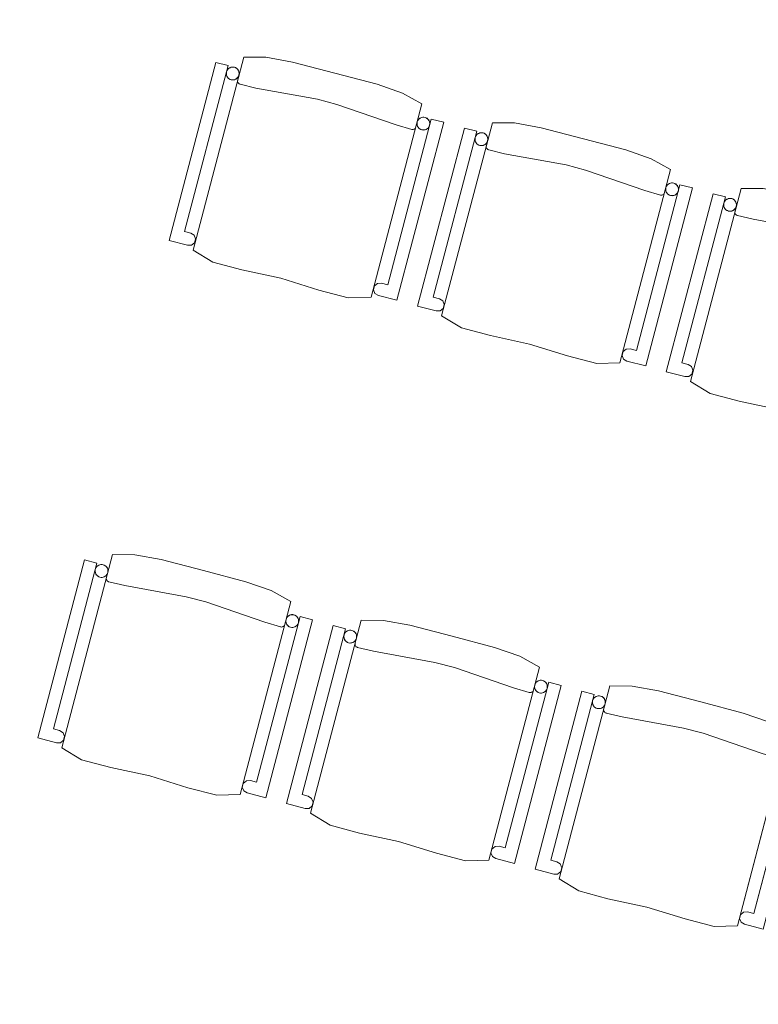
# Model space of a CAD drawing. Header units: millimetres. Extents: x -176817 to 18864955, y -12996033 to 201123.
# Tile 203 of 256: x 166060 to 167783, y -4125 to -1829. Entities that reach past the tile are written whole.
import ezdxf

# ---------------------------------------------------------------- set-up
doc = ezdxf.new("R2010")
doc.units = ezdxf.units.MM
doc.header["$MEASUREMENT"] = 0
doc.layers.add('213-A Wymiarowanie wewnętrzne', color=7, linetype='Continuous')
doc.layers.add('320-W Umeblowanie', color=7, linetype='Continuous')
doc.styles.add('STYL_AUTOMATYCZNY_4', font='arial.ttf')
doc.dimstyles.new('STYL_AUTOMATYCZNY__3', dxfattribs={"dimtxt": 64.999998, "dimasz": 47.5, "dimexe": 0.18, "dimexo": 0.0625, "dimgap": 0, "dimtad": 1, "dimdec": 1, "dimlfac": 0.1, "dimzin": 0, "dimdsep": 46, "dimtxsty": 'STYL_AUTOMATYCZNY_4', "dimblk": 'ARROWHEAD_11', "dimblk1": 'ARROWHEAD_11', "dimblk2": 'ARROWHEAD_11', "dimcen": 0.09, "dimclrd": 30, "dimclre": 30, "dimclrt": 30, "dimazin": 0, "dimtfac": 1, "dimtdec": 4, "dimtmove": 0, "dimatfit": 3, "dimfxl": 0, "dimtolj": 1, "dimtzin": 0, "dimarcsym": 0})

# ---------------------------------------------------------------- blocks, each defined once
blk = doc.blocks.new('Krzesło 06 27[327]_2', base_point=(166095.9, -3527.3))
at = {"layer": '320-W Umeblowanie', "color": 254, "linetype": 'Continuous', "lineweight": 0, "true_color": 0xcccccc}
for p, q in [((166276.4, -3076.1), (166158.1, -3526.6)), ((166328.3, -3076.7), (166276.4, -3076.1)), ((166390.2, -3087.7), (166328.3, -3076.7)), ((166211.1, -3088.5), (166102.1, -3503.7)), ((166138.6, -3482.8), (166240.2, -3096.1)), ((166240.2, -3096.1), (166211.1, -3088.5)), ((166488.9, -3113.6), (166390.2, -3087.7)), ((166587.5, -3139.5), (166488.9, -3113.6)), ((166262, -3131.9), (166262.1, -3130.5)), ((166262.1, -3133.3), (166262, -3131.9)), ((166262.5, -3134.7), (166262.1, -3133.3)), ((166263.1, -3135.9), (166262.5, -3134.7)), ((166263.9, -3137.1), (166263.1, -3135.9)), ((166264.9, -3138.1), (166263.9, -3137.1)), ((166266.1, -3138.8), (166264.9, -3138.1)), ((166267.3, -3139.4), (166266.1, -3138.8)), ((166268, -3139.6), (166267.3, -3139.4)), ((166305, -3148.3), (166268, -3139.6)), ((166646.9, -3160.3), (166587.5, -3139.5)), ((166448.5, -3174.6), (166305, -3148.3)), ((166692.3, -3185.3), (166646.9, -3160.3)), ((166494, -3186.6), (166448.5, -3174.6)), ((166631.9, -3234.1), (166494, -3186.6)), ((166574, -3635.8), (166692.3, -3185.3)), ((166714.1, -3220.6), (166612.5, -3607.3)), ((166668.4, -3244.8), (166631.9, -3234.1)), ((166634.1, -3643.4), (166743.1, -3228.2)), ((166743.1, -3228.2), (166714.1, -3220.6)), ((166669.1, -3244.9), (166668.4, -3244.8)), ((166670.5, -3245.1), (166669.1, -3244.9)), ((166671.9, -3244.9), (166670.5, -3245.1)), ((166673.3, -3244.6), (166671.9, -3244.9)), ((166674.5, -3244), (166673.3, -3244.6)), ((166675.7, -3243.2), (166674.5, -3244)), ((166676.6, -3242.2), (166675.7, -3243.2)), ((166153.1, -3486.7), (166138.6, -3482.8)), ((166160.9, -3491.7), (166153.1, -3486.7)), ((166102.1, -3503.7), (166145.6, -3515.2)), ((166154.7, -3515.1), (166161.9, -3509.3)), ((166164.3, -3500.3), (166160.9, -3491.7)), ((166161.9, -3509.3), (166164.3, -3500.3)), ((166145.6, -3515.2), (166154.7, -3515.1)), ((166158.1, -3526.6), (166204.4, -3554.6)), ((166204.4, -3554.6), (166272.2, -3572.7)), ((166272.2, -3572.7), (166363.2, -3592.2)), ((166363.2, -3592.2), (166452, -3619.9)), ((166588.8, -3604), (166581.6, -3609.9)), ((166598, -3603.5), (166588.8, -3604)), ((166612.5, -3607.3), (166598, -3603.5)), ((166452, -3619.9), (166519.9, -3637.4)), ((166581.6, -3609.9), (166579.2, -3618.9)), ((166579.2, -3618.9), (166582.6, -3627.5)), ((166582.6, -3627.5), (166590.5, -3632)), ((166519.9, -3637.4), (166574, -3635.8)), ((166590.5, -3632), (166634.1, -3643.4))]:
    blk.add_line(p, q, dxfattribs=at)
at = {"layer": '320-W Umeblowanie', "color": 254, "linetype": 'Continuous', "lineweight": 0, "true_color": 0xcccccc, "flags": 128}
for points in [[(166158.1, -3526.6), (166204.4, -3554.6), (166272.2, -3572.7), (166363.2, -3592.2), (166452, -3619.9), (166519.9, -3637.4), (166574, -3635.8), (166692.3, -3185.3), (166646.9, -3160.3), (166587.5, -3139.5), (166488.9, -3113.6), (166390.2, -3087.7), (166328.3, -3076.7), (166276.4, -3076.1)], [(166102.1, -3503.7), (166145.6, -3515.2), (166154.7, -3515.1), (166161.9, -3509.3), (166164.3, -3500.3), (166160.9, -3491.7), (166153.1, -3486.7), (166138.6, -3482.8), (166240.2, -3096.1), (166211.1, -3088.5)], [(166254.7, -3099.9), (166252.1, -3099.5), (166249.5, -3099.5), (166246.9, -3100), (166244.4, -3100.9), (166242.2, -3102.2), (166240.2, -3103.9), (166238.5, -3105.9), (166237.2, -3108.2), (166236.3, -3110.6), (166235.9, -3113.2), (166235.9, -3115.8), (166236.4, -3118.4), (166237.3, -3120.8), (166238.6, -3123.1), (166240.3, -3125.1), (166242.3, -3126.8), (166244.6, -3128.1), (166247, -3128.9), (166249.6, -3129.4), (166252.2, -3129.4), (166254.8, -3128.9), (166257.3, -3128), (166259.5, -3126.7), (166261.5, -3125), (166263.2, -3123), (166264.5, -3120.7), (166265.4, -3118.2), (166265.8, -3115.7), (166265.8, -3113.1), (166265.3, -3110.5), (166264.4, -3108), (166263.1, -3105.8), (166261.4, -3103.8), (166259.4, -3102.1), (166257.1, -3100.8)], [(166612.5, -3607.3), (166598, -3603.5), (166588.8, -3604), (166581.6, -3609.9), (166579.2, -3618.9), (166582.6, -3627.5), (166590.5, -3632), (166634.1, -3643.4), (166743.1, -3228.2), (166714.1, -3220.6)], [(166699.6, -3216.8), (166697, -3216.3), (166694.4, -3216.3), (166691.8, -3216.8), (166689.4, -3217.7), (166687.1, -3219), (166685.1, -3220.7), (166683.4, -3222.7), (166682.1, -3225), (166681.3, -3227.5), (166680.8, -3230), (166680.8, -3232.7), (166681.3, -3235.2), (166682.2, -3237.7), (166683.5, -3239.9), (166685.2, -3241.9), (166687.2, -3243.6), (166689.5, -3244.9), (166692, -3245.8), (166694.5, -3246.2), (166697.1, -3246.2), (166699.7, -3245.7), (166702.2, -3244.8), (166704.4, -3243.5), (166706.4, -3241.8), (166708.1, -3239.8), (166709.4, -3237.5), (166710.3, -3235.1), (166710.7, -3232.5), (166710.7, -3229.9), (166710.2, -3227.3), (166709.3, -3224.9), (166708, -3222.6), (166706.3, -3220.6), (166704.3, -3218.9), (166702, -3217.7)]]:
    blk.add_lwpolyline(points, close=True, dxfattribs=at)
at = {"layer": '320-W Umeblowanie', "color": 254, "linetype": 'Continuous', "lineweight": 0, "true_color": 0xcccccc}
for centre, start_param, end_param in [((166250.8, -3114.4), 4.712389, 7.853982), ((166250.8, -3114.4), 1.570796, 4.712389), ((166695.8, -3231.3), 4.712389, 7.853982), ((166695.8, -3231.3), 1.570796, 4.712389)]:
    blk.add_ellipse(centre, major_axis=(-14.5, 3.8), ratio=0.9996, start_param=start_param, end_param=end_param, dxfattribs=at)
blk = doc.blocks.new('Krzesło 06 27[328]_2', base_point=(166676, -3680.4))
at = {"layer": '320-W Umeblowanie', "color": 254, "linetype": 'Continuous', "lineweight": 0, "true_color": 0xcccccc}
for p, q in [((166856.6, -3229.2), (166738.3, -3679.7)), ((166908.4, -3229.7), (166856.6, -3229.2)), ((166970.3, -3240.8), (166908.4, -3229.7)), ((166791.3, -3241.6), (166682.2, -3656.8)), ((166718.7, -3635.9), (166820.3, -3249.2)), ((166820.3, -3249.2), (166791.3, -3241.6)), ((167069, -3266.7), (166970.3, -3240.8)), ((166842.2, -3285), (166842.3, -3283.6)), ((167167.7, -3292.6), (167069, -3266.7)), ((166842.3, -3286.4), (166842.2, -3285)), ((166842.7, -3287.7), (166842.3, -3286.4)), ((166843.3, -3289), (166842.7, -3287.7)), ((166844.1, -3290.2), (166843.3, -3289)), ((166845.1, -3291.1), (166844.1, -3290.2)), ((166846.2, -3291.9), (166845.1, -3291.1)), ((166847.5, -3292.5), (166846.2, -3291.9)), ((166848.2, -3292.7), (166847.5, -3292.5)), ((166885.2, -3301.4), (166848.2, -3292.7)), ((167028.7, -3327.7), (166885.2, -3301.4)), ((167227, -3313.4), (167167.7, -3292.6)), ((167074.1, -3339.6), (167028.7, -3327.7)), ((167272.5, -3338.4), (167227, -3313.4)), ((167212.1, -3387.2), (167074.1, -3339.6)), ((167154.2, -3788.9), (167272.5, -3338.4)), ((167294.2, -3373.7), (167192.7, -3760.4)), ((167323.2, -3381.3), (167294.2, -3373.7)), ((167248.6, -3397.9), (167212.1, -3387.2)), ((167214.2, -3796.5), (167323.2, -3381.3)), ((167249.3, -3398), (167248.6, -3397.9)), ((167250.7, -3398.1), (167249.3, -3398)), ((167252, -3398), (167250.7, -3398.1)), ((167253.4, -3397.6), (167252, -3398)), ((167254.7, -3397), (167253.4, -3397.6)), ((167255.8, -3396.2), (167254.7, -3397)), ((167256.8, -3395.2), (167255.8, -3396.2)), ((166733.2, -3639.7), (166718.7, -3635.9)), ((166741, -3644.8), (166733.2, -3639.7)), ((166744.4, -3653.4), (166741, -3644.8)), ((166682.2, -3656.8), (166725.8, -3668.2)), ((166725.8, -3668.2), (166734.9, -3668.2)), ((166734.9, -3668.2), (166742.1, -3662.3)), ((166742.1, -3662.3), (166744.4, -3653.4)), ((166738.3, -3679.7), (166784.6, -3707.7)), ((166784.6, -3707.7), (166852.3, -3725.8)), ((166852.3, -3725.8), (166943.3, -3745.3)), ((166943.3, -3745.3), (167032.2, -3773)), ((167161.7, -3763), (167159.4, -3771.9)), ((167168.9, -3757.1), (167161.7, -3763)), ((167178.2, -3756.6), (167168.9, -3757.1)), ((167192.7, -3760.4), (167178.2, -3756.6)), ((167032.2, -3773), (167100.1, -3790.5)), ((167100.1, -3790.5), (167154.2, -3788.9)), ((167159.4, -3771.9), (167162.7, -3780.6)), ((167162.7, -3780.6), (167170.7, -3785.1)), ((167170.7, -3785.1), (167214.2, -3796.5))]:
    blk.add_line(p, q, dxfattribs=at)
at = {"layer": '320-W Umeblowanie', "color": 254, "linetype": 'Continuous', "lineweight": 0, "true_color": 0xcccccc, "flags": 128}
for points in [[(166738.3, -3679.7), (166784.6, -3707.7), (166852.3, -3725.8), (166943.3, -3745.3), (167032.2, -3773), (167100.1, -3790.5), (167154.2, -3788.9), (167272.5, -3338.4), (167227, -3313.4), (167167.7, -3292.6), (167069, -3266.7), (166970.3, -3240.8), (166908.4, -3229.7), (166856.6, -3229.2)], [(166682.2, -3656.8), (166725.8, -3668.2), (166734.9, -3668.2), (166742.1, -3662.3), (166744.4, -3653.4), (166741, -3644.8), (166733.2, -3639.7), (166718.7, -3635.9), (166820.3, -3249.2), (166791.3, -3241.6)], [(166834.8, -3253), (166832.2, -3252.6), (166829.6, -3252.6), (166827, -3253.1), (166824.6, -3254), (166822.3, -3255.3), (166820.3, -3257), (166818.7, -3259), (166817.4, -3261.2), (166816.5, -3263.7), (166816, -3266.3), (166816.1, -3268.9), (166816.5, -3271.5), (166817.4, -3273.9), (166818.7, -3276.2), (166820.4, -3278.2), (166822.4, -3279.8), (166824.7, -3281.1), (166827.2, -3282), (166829.8, -3282.5), (166832.4, -3282.4), (166834.9, -3282), (166837.4, -3281.1), (166839.7, -3279.8), (166841.6, -3278.1), (166843.3, -3276.1), (166844.6, -3273.8), (166845.5, -3271.3), (166845.9, -3268.8), (166845.9, -3266.1), (166845.5, -3263.6), (166844.6, -3261.1), (166843.2, -3258.9), (166841.5, -3256.9), (166839.5, -3255.2), (166837.3, -3253.9)], [(167192.7, -3760.4), (167178.2, -3756.6), (167168.9, -3757.1), (167161.7, -3763), (167159.4, -3771.9), (167162.7, -3780.6), (167170.7, -3785.1), (167214.2, -3796.5), (167323.2, -3381.3), (167294.2, -3373.7)], [(167279.7, -3369.9), (167277.1, -3369.4), (167274.5, -3369.4), (167271.9, -3369.9), (167269.5, -3370.8), (167267.2, -3372.1), (167265.2, -3373.8), (167263.6, -3375.8), (167262.3, -3378.1), (167261.4, -3380.5), (167261, -3383.1), (167261, -3385.7), (167261.4, -3388.3), (167262.3, -3390.8), (167263.7, -3393), (167265.4, -3395), (167267.4, -3396.7), (167269.6, -3398), (167272.1, -3398.9), (167274.7, -3399.3), (167277.3, -3399.3), (167279.9, -3398.8), (167282.3, -3397.9), (167284.6, -3396.6), (167286.6, -3394.9), (167288.2, -3392.9), (167289.5, -3390.6), (167290.4, -3388.2), (167290.9, -3385.6), (167290.8, -3383), (167290.4, -3380.4), (167289.5, -3378), (167288.1, -3375.7), (167286.5, -3373.7), (167284.4, -3372), (167282.2, -3370.7)]]:
    blk.add_lwpolyline(points, close=True, dxfattribs=at)
at = {"layer": '320-W Umeblowanie', "color": 254, "linetype": 'Continuous', "lineweight": 0, "true_color": 0xcccccc}
for centre, start_param, end_param in [((166831, -3267.5), 4.712389, 7.853982), ((166831, -3267.5), 1.570796, 4.712389), ((167275.9, -3384.4), 4.712389, 7.853982), ((167275.9, -3384.4), 1.570796, 4.712389)]:
    blk.add_ellipse(centre, major_axis=(-14.5, 3.8), ratio=0.9996, start_param=start_param, end_param=end_param, dxfattribs=at)
blk = doc.blocks.new('Krzesło 06 27[329]_2', base_point=(167256.2, -3833.5))
at = {"layer": '320-W Umeblowanie', "color": 254, "linetype": 'Continuous', "lineweight": 0, "true_color": 0xcccccc}
for p, q in [((167371.4, -3394.7), (167262.4, -3809.9)), ((167436.7, -3382.3), (167318.4, -3832.8)), ((167400.4, -3402.3), (167371.4, -3394.7)), ((167488.6, -3382.8), (167436.7, -3382.3)), ((167550.5, -3393.9), (167488.6, -3382.8)), ((167649.1, -3419.8), (167550.5, -3393.9)), ((167298.9, -3789), (167400.4, -3402.3)), ((167747.8, -3445.7), (167649.1, -3419.8)), ((167422.3, -3438.1), (167422.4, -3436.7)), ((167422.4, -3439.5), (167422.3, -3438.1)), ((167422.8, -3440.8), (167422.4, -3439.5)), ((167423.4, -3442.1), (167422.8, -3440.8)), ((167424.2, -3443.2), (167423.4, -3442.1)), ((167425.2, -3444.2), (167424.2, -3443.2)), ((167426.4, -3445), (167425.2, -3444.2)), ((167427.6, -3445.6), (167426.4, -3445)), ((167428.3, -3445.8), (167427.6, -3445.6)), ((167465.3, -3454.5), (167428.3, -3445.8)), ((167608.8, -3480.8), (167465.3, -3454.5)), ((167807.2, -3466.5), (167747.8, -3445.7)), ((167852.6, -3491.5), (167807.2, -3466.5)), ((167654.3, -3492.7), (167608.8, -3480.8)), ((167792.2, -3540.3), (167654.3, -3492.7)), ((167734.3, -3942), (167852.6, -3491.5)), ((167874.4, -3526.8), (167772.8, -3913.5)), ((167794.3, -3949.6), (167903.4, -3534.4)), ((167903.4, -3534.4), (167874.4, -3526.8)), ((167828.7, -3550.9), (167792.2, -3540.3)), ((167829.4, -3551.1), (167828.7, -3550.9)), ((167830.8, -3551.2), (167829.4, -3551.1)), ((167832.2, -3551.1), (167830.8, -3551.2)), ((167833.5, -3550.7), (167832.2, -3551.1)), ((167834.8, -3550.1), (167833.5, -3550.7)), ((167835.9, -3549.3), (167834.8, -3550.1)), ((167836.9, -3548.3), (167835.9, -3549.3)), ((167313.4, -3792.8), (167298.9, -3789)), ((167262.4, -3809.9), (167305.9, -3821.3)), ((167321.2, -3797.8), (167313.4, -3792.8)), ((167324.5, -3806.5), (167321.2, -3797.8)), ((167322.2, -3815.4), (167324.5, -3806.5)), ((167305.9, -3821.3), (167315, -3821.3)), ((167315, -3821.3), (167322.2, -3815.4)), ((167318.4, -3832.8), (167364.7, -3860.8)), ((167364.7, -3860.8), (167432.5, -3878.8)), ((167432.5, -3878.8), (167523.5, -3898.4)), ((167523.5, -3898.4), (167612.3, -3926.1)), ((167612.3, -3926.1), (167680.2, -3943.6)), ((167741.9, -3916.1), (167739.5, -3925)), ((167739.5, -3925), (167742.9, -3933.7)), ((167749, -3910.2), (167741.9, -3916.1)), ((167758.3, -3909.7), (167749, -3910.2)), ((167772.8, -3913.5), (167758.3, -3909.7)), ((167680.2, -3943.6), (167734.3, -3942)), ((167742.9, -3933.7), (167750.8, -3938.2)), ((167750.8, -3938.2), (167794.3, -3949.6))]:
    blk.add_line(p, q, dxfattribs=at)
at = {"layer": '320-W Umeblowanie', "color": 254, "linetype": 'Continuous', "lineweight": 0, "true_color": 0xcccccc, "flags": 128}
for points in [[(167262.4, -3809.9), (167305.9, -3821.3), (167315, -3821.3), (167322.2, -3815.4), (167324.5, -3806.5), (167321.2, -3797.8), (167313.4, -3792.8), (167298.9, -3789), (167400.4, -3402.3), (167371.4, -3394.7)], [(167318.4, -3832.8), (167364.7, -3860.8), (167432.5, -3878.8), (167523.5, -3898.4), (167612.3, -3926.1), (167680.2, -3943.6), (167734.3, -3942), (167852.6, -3491.5), (167807.2, -3466.5), (167747.8, -3445.7), (167649.1, -3419.8), (167550.5, -3393.9), (167488.6, -3382.8), (167436.7, -3382.3)], [(167414.9, -3406.1), (167412.4, -3405.7), (167409.7, -3405.7), (167407.2, -3406.1), (167404.7, -3407), (167402.5, -3408.4), (167400.5, -3410.1), (167398.8, -3412.1), (167397.5, -3414.3), (167396.6, -3416.8), (167396.2, -3419.4), (167396.2, -3422), (167396.7, -3424.6), (167397.6, -3427), (167398.9, -3429.3), (167400.6, -3431.3), (167402.6, -3432.9), (167404.9, -3434.2), (167407.3, -3435.1), (167409.9, -3435.5), (167412.5, -3435.5), (167415.1, -3435.1), (167417.5, -3434.2), (167419.8, -3432.8), (167421.8, -3431.2), (167423.5, -3429.1), (167424.8, -3426.9), (167425.6, -3424.4), (167426.1, -3421.8), (167426.1, -3419.2), (167425.6, -3416.7), (167424.7, -3414.2), (167423.4, -3411.9), (167421.7, -3409.9), (167419.7, -3408.3), (167417.4, -3407)], [(167772.8, -3913.5), (167758.3, -3909.7), (167749, -3910.2), (167741.9, -3916.1), (167739.5, -3925), (167742.9, -3933.7), (167750.8, -3938.2), (167794.3, -3949.6), (167903.4, -3534.4), (167874.4, -3526.8)], [(167859.9, -3522.9), (167857.3, -3522.5), (167854.7, -3522.5), (167852.1, -3523), (167849.6, -3523.9), (167847.4, -3525.2), (167845.4, -3526.9), (167843.7, -3528.9), (167842.4, -3531.2), (167841.5, -3533.6), (167841.1, -3536.2), (167841.1, -3538.8), (167841.6, -3541.4), (167842.5, -3543.8), (167843.8, -3546.1), (167845.5, -3548.1), (167847.5, -3549.8), (167849.8, -3551.1), (167852.2, -3551.9), (167854.8, -3552.4), (167857.4, -3552.4), (167860, -3551.9), (167862.5, -3551), (167864.7, -3549.7), (167866.7, -3548), (167868.4, -3546), (167869.7, -3543.7), (167870.6, -3541.3), (167871, -3538.7), (167871, -3536.1), (167870.5, -3533.5), (167869.6, -3531), (167868.3, -3528.8), (167866.6, -3526.8), (167864.6, -3525.1), (167862.3, -3523.8)]]:
    blk.add_lwpolyline(points, close=True, dxfattribs=at)
at = {"layer": '320-W Umeblowanie', "color": 254, "linetype": 'Continuous', "lineweight": 0, "true_color": 0xcccccc}
for centre, start_param, end_param in [((167411.1, -3420.6), 4.712389, 7.853982), ((167411.1, -3420.6), 1.570796, 4.712389), ((167856, -3537.4), 4.712389, 7.853982), ((167856, -3537.4), 1.570796, 4.712389)]:
    blk.add_ellipse(centre, major_axis=(-14.5, 3.8), ratio=0.9996, start_param=start_param, end_param=end_param, dxfattribs=at)
blk = doc.blocks.new('Krzesło 06 27[339]_2', base_point=(166402.1, -2367.1))
at = {"layer": '320-W Umeblowanie', "color": 254, "linetype": 'Continuous', "lineweight": 0, "true_color": 0xcccccc}
for p, q in [((166517.3, -1928.2), (166408.3, -2343.4)), ((166582.6, -1915.8), (166464.3, -2366.3)), ((166546.3, -1935.8), (166517.3, -1928.2)), ((166634.4, -1916.4), (166582.6, -1915.8)), ((166696.4, -1927.4), (166634.4, -1916.4)), ((166795, -1953.3), (166696.4, -1927.4)), ((166444.8, -2322.6), (166546.3, -1935.8)), ((166568.2, -1971.6), (166568.3, -1970.2)), ((166568.3, -1973), (166568.2, -1971.6)), ((166568.7, -1974.4), (166568.3, -1973)), ((166569.3, -1975.6), (166568.7, -1974.4)), ((166893.7, -1979.2), (166795, -1953.3)), ((166570.1, -1976.8), (166569.3, -1975.6)), ((166571.1, -1977.8), (166570.1, -1976.8)), ((166572.2, -1978.6), (166571.1, -1977.8)), ((166573.5, -1979.1), (166572.2, -1978.6)), ((166574.2, -1979.3), (166573.5, -1979.1)), ((166611.2, -1988), (166574.2, -1979.3)), ((166754.7, -2014.3), (166611.2, -1988)), ((166953.1, -2000), (166893.7, -1979.2)), ((166800.2, -2026.3), (166754.7, -2014.3)), ((166998.5, -2025), (166953.1, -2000)), ((166938.1, -2073.9), (166800.2, -2026.3)), ((166880.2, -2475.5), (166998.5, -2025)), ((167020.2, -2060.3), (166918.7, -2447)), ((167049.3, -2067.9), (167020.2, -2060.3)), ((166974.6, -2084.5), (166938.1, -2073.9)), ((166940.2, -2483.1), (167049.3, -2067.9)), ((166975.3, -2084.7), (166974.6, -2084.5)), ((166976.7, -2084.8), (166975.3, -2084.7)), ((166978.1, -2084.6), (166976.7, -2084.8)), ((166979.4, -2084.3), (166978.1, -2084.6)), ((166980.7, -2083.7), (166979.4, -2084.3)), ((166981.8, -2082.9), (166980.7, -2083.7)), ((166982.8, -2081.9), (166981.8, -2082.9)), ((166459.3, -2326.4), (166444.8, -2322.6)), ((166467.1, -2331.4), (166459.3, -2326.4)), ((166470.4, -2340), (166467.1, -2331.4)), ((166468.1, -2349), (166470.4, -2340)), ((166408.3, -2343.4), (166451.8, -2354.9)), ((166451.8, -2354.9), (166460.9, -2354.8)), ((166460.9, -2354.8), (166468.1, -2349)), ((166464.3, -2366.3), (166510.6, -2394.3)), ((166510.6, -2394.3), (166578.4, -2412.4)), ((166578.4, -2412.4), (166669.3, -2431.9)), ((166669.3, -2431.9), (166758.2, -2459.6)), ((166887.7, -2449.6), (166885.4, -2458.6)), ((166894.9, -2443.7), (166887.7, -2449.6)), ((166904.2, -2443.2), (166894.9, -2443.7)), ((166918.7, -2447), (166904.2, -2443.2)), ((166758.2, -2459.6), (166826.1, -2477.1)), ((166826.1, -2477.1), (166880.2, -2475.5)), ((166885.4, -2458.6), (166888.8, -2467.2)), ((166888.8, -2467.2), (166896.7, -2471.7)), ((166896.7, -2471.7), (166940.2, -2483.1))]:
    blk.add_line(p, q, dxfattribs=at)
at = {"layer": '320-W Umeblowanie', "color": 254, "linetype": 'Continuous', "lineweight": 0, "true_color": 0xcccccc, "flags": 128}
for points in [[(166408.3, -2343.4), (166451.8, -2354.9), (166460.9, -2354.8), (166468.1, -2349), (166470.4, -2340), (166467.1, -2331.4), (166459.3, -2326.4), (166444.8, -2322.6), (166546.3, -1935.8), (166517.3, -1928.2)], [(166464.3, -2366.3), (166510.6, -2394.3), (166578.4, -2412.4), (166669.3, -2431.9), (166758.2, -2459.6), (166826.1, -2477.1), (166880.2, -2475.5), (166998.5, -2025), (166953.1, -2000), (166893.7, -1979.2), (166795, -1953.3), (166696.4, -1927.4), (166634.4, -1916.4), (166582.6, -1915.8)], [(166560.8, -1939.6), (166558.2, -1939.2), (166555.6, -1939.2), (166553.1, -1939.7), (166550.6, -1940.6), (166548.4, -1941.9), (166546.4, -1943.6), (166544.7, -1945.6), (166543.4, -1947.9), (166542.5, -1950.3), (166542.1, -1952.9), (166542.1, -1955.5), (166542.5, -1958.1), (166543.5, -1960.6), (166544.8, -1962.8), (166546.5, -1964.8), (166548.5, -1966.5), (166550.7, -1967.8), (166553.2, -1968.6), (166555.8, -1969.1), (166558.4, -1969.1), (166561, -1968.6), (166563.4, -1967.7), (166565.7, -1966.4), (166567.7, -1964.7), (166569.3, -1962.7), (166570.6, -1960.4), (166571.5, -1958), (166572, -1955.4), (166572, -1952.8), (166571.5, -1950.2), (166570.6, -1947.7), (166569.3, -1945.5), (166567.6, -1943.5), (166565.6, -1941.8), (166563.3, -1940.5)], [(166918.7, -2447), (166904.2, -2443.2), (166894.9, -2443.7), (166887.7, -2449.6), (166885.4, -2458.6), (166888.8, -2467.2), (166896.7, -2471.7), (166940.2, -2483.1), (167049.3, -2067.9), (167020.2, -2060.3)], [(167005.7, -2056.5), (167003.2, -2056), (167000.5, -2056.1), (166998, -2056.5), (166995.5, -2057.4), (166993.3, -2058.7), (166991.3, -2060.4), (166989.6, -2062.4), (166988.3, -2064.7), (166987.4, -2067.2), (166987, -2069.8), (166987, -2072.4), (166987.5, -2074.9), (166988.4, -2077.4), (166989.7, -2079.6), (166991.4, -2081.6), (166993.4, -2083.3), (166995.7, -2084.6), (166998.1, -2085.5), (167000.7, -2085.9), (167003.3, -2085.9), (167005.9, -2085.5), (167008.3, -2084.5), (167010.6, -2083.2), (167012.6, -2081.5), (167014.3, -2079.5), (167015.6, -2077.3), (167016.4, -2074.8), (167016.9, -2072.2), (167016.9, -2069.6), (167016.4, -2067), (167015.5, -2064.6), (167014.2, -2062.3), (167012.5, -2060.3), (167010.5, -2058.7), (167008.2, -2057.4)]]:
    blk.add_lwpolyline(points, close=True, dxfattribs=at)
at = {"layer": '320-W Umeblowanie', "color": 254, "linetype": 'Continuous', "lineweight": 0, "true_color": 0xcccccc}
for centre, start_param, end_param in [((166557, -1954.1), 4.712389, 7.853982), ((166557, -1954.1), 1.570796, 4.712389), ((167001.9, -2071), 4.712389, 7.853982), ((167001.9, -2071), 1.570796, 4.712389)]:
    blk.add_ellipse(centre, major_axis=(-14.5, 3.8), ratio=0.9996, start_param=start_param, end_param=end_param, dxfattribs=at)
blk = doc.blocks.new('Krzesło 06 27[340]_2', base_point=(166982.2, -2520.1))
at = {"layer": '320-W Umeblowanie', "color": 254, "linetype": 'Continuous', "lineweight": 0, "true_color": 0xcccccc}
for p, q in [((167097.4, -2081.3), (166988.4, -2496.5)), ((167024.9, -2475.6), (167126.5, -2088.9)), ((167162.7, -2068.9), (167044.4, -2519.4)), ((167126.5, -2088.9), (167097.4, -2081.3)), ((167214.6, -2069.5), (167162.7, -2068.9)), ((167276.5, -2080.5), (167214.6, -2069.5)), ((167375.2, -2106.4), (167276.5, -2080.5)), ((167473.9, -2132.3), (167375.2, -2106.4)), ((167148.3, -2124.7), (167148.4, -2123.3)), ((167148.5, -2126.1), (167148.3, -2124.7)), ((167148.8, -2127.5), (167148.5, -2126.1)), ((167149.4, -2128.7), (167148.8, -2127.5)), ((167150.2, -2129.9), (167149.4, -2128.7)), ((167151.2, -2130.9), (167150.2, -2129.9)), ((167152.4, -2131.6), (167151.2, -2130.9)), ((167153.7, -2132.2), (167152.4, -2131.6)), ((167154.3, -2132.4), (167153.7, -2132.2)), ((167191.3, -2141.1), (167154.3, -2132.4)), ((167533.2, -2153.1), (167473.9, -2132.3)), ((167334.9, -2167.4), (167191.3, -2141.1)), ((167578.6, -2178.1), (167533.2, -2153.1)), ((167380.3, -2179.4), (167334.9, -2167.4)), ((167518.2, -2226.9), (167380.3, -2179.4)), ((167460.3, -2628.6), (167578.6, -2178.1)), ((167600.4, -2213.4), (167498.8, -2600.1)), ((167554.7, -2237.6), (167518.2, -2226.9)), ((167520.4, -2636.2), (167629.4, -2221)), ((167629.4, -2221), (167600.4, -2213.4)), ((167555.4, -2237.7), (167554.7, -2237.6)), ((167556.8, -2237.9), (167555.4, -2237.7)), ((167558.2, -2237.7), (167556.8, -2237.9)), ((167559.6, -2237.4), (167558.2, -2237.7)), ((167560.8, -2236.8), (167559.6, -2237.4)), ((167562, -2236), (167560.8, -2236.8)), ((167563, -2235), (167562, -2236)), ((167039.4, -2479.5), (167024.9, -2475.6)), ((167047.2, -2484.5), (167039.4, -2479.5)), ((166988.4, -2496.5), (167031.9, -2508)), ((167041, -2507.9), (167048.2, -2502.1)), ((167050.6, -2493.1), (167047.2, -2484.5)), ((167048.2, -2502.1), (167050.6, -2493.1)), ((167031.9, -2508), (167041, -2507.9)), ((167044.4, -2519.4), (167090.8, -2547.4)), ((167090.8, -2547.4), (167158.5, -2565.5)), ((167158.5, -2565.5), (167249.5, -2585)), ((167249.5, -2585), (167338.3, -2612.7)), ((167338.3, -2612.7), (167406.2, -2630.2)), ((167467.9, -2602.7), (167465.5, -2611.7)), ((167465.5, -2611.7), (167468.9, -2620.3)), ((167475.1, -2596.8), (167467.9, -2602.7)), ((167484.3, -2596.3), (167475.1, -2596.8)), ((167498.8, -2600.1), (167484.3, -2596.3)), ((167406.2, -2630.2), (167460.3, -2628.6)), ((167468.9, -2620.3), (167476.8, -2624.8)), ((167476.8, -2624.8), (167520.4, -2636.2))]:
    blk.add_line(p, q, dxfattribs=at)
at = {"layer": '320-W Umeblowanie', "color": 254, "linetype": 'Continuous', "lineweight": 0, "true_color": 0xcccccc, "flags": 128}
for points in [[(166988.4, -2496.5), (167031.9, -2508), (167041, -2507.9), (167048.2, -2502.1), (167050.6, -2493.1), (167047.2, -2484.5), (167039.4, -2479.5), (167024.9, -2475.6), (167126.5, -2088.9), (167097.4, -2081.3)], [(167044.4, -2519.4), (167090.8, -2547.4), (167158.5, -2565.5), (167249.5, -2585), (167338.3, -2612.7), (167406.2, -2630.2), (167460.3, -2628.6), (167578.6, -2178.1), (167533.2, -2153.1), (167473.9, -2132.3), (167375.2, -2106.4), (167276.5, -2080.5), (167214.6, -2069.5), (167162.7, -2068.9)], [(167141, -2092.7), (167138.4, -2092.3), (167135.8, -2092.3), (167133.2, -2092.8), (167130.8, -2093.7), (167128.5, -2095), (167126.5, -2096.7), (167124.8, -2098.7), (167123.5, -2101), (167122.7, -2103.4), (167122.2, -2106), (167122.2, -2108.6), (167122.7, -2111.2), (167123.6, -2113.6), (167124.9, -2115.9), (167126.6, -2117.9), (167128.6, -2119.6), (167130.9, -2120.9), (167133.4, -2121.7), (167135.9, -2122.2), (167138.5, -2122.2), (167141.1, -2121.7), (167143.6, -2120.8), (167145.8, -2119.5), (167147.8, -2117.8), (167149.5, -2115.8), (167150.8, -2113.5), (167151.7, -2111), (167152.1, -2108.5), (167152.1, -2105.9), (167151.6, -2103.3), (167150.7, -2100.8), (167149.4, -2098.6), (167147.7, -2096.6), (167145.7, -2094.9), (167143.4, -2093.6)], [(167498.8, -2600.1), (167484.3, -2596.3), (167475.1, -2596.8), (167467.9, -2602.7), (167465.5, -2611.7), (167468.9, -2620.3), (167476.8, -2624.8), (167520.4, -2636.2), (167629.4, -2221), (167600.4, -2213.4)], [(167585.9, -2209.6), (167583.3, -2209.1), (167580.7, -2209.1), (167578.1, -2209.6), (167575.7, -2210.5), (167573.4, -2211.8), (167571.4, -2213.5), (167569.7, -2215.5), (167568.4, -2217.8), (167567.6, -2220.3), (167567.1, -2222.8), (167567.1, -2225.5), (167567.6, -2228), (167568.5, -2230.5), (167569.8, -2232.7), (167571.5, -2234.7), (167573.5, -2236.4), (167575.8, -2237.7), (167578.3, -2238.6), (167580.8, -2239), (167583.5, -2239), (167586, -2238.5), (167588.5, -2237.6), (167590.7, -2236.3), (167592.7, -2234.6), (167594.4, -2232.6), (167595.7, -2230.3), (167596.6, -2227.9), (167597, -2225.3), (167597, -2222.7), (167596.5, -2220.1), (167595.6, -2217.7), (167594.3, -2215.4), (167592.6, -2213.4), (167590.6, -2211.7), (167588.3, -2210.5)]]:
    blk.add_lwpolyline(points, close=True, dxfattribs=at)
at = {"layer": '320-W Umeblowanie', "color": 254, "linetype": 'Continuous', "lineweight": 0, "true_color": 0xcccccc}
for centre, start_param, end_param in [((167137.2, -2107.2), 4.712389, 7.853982), ((167137.2, -2107.2), 1.570796, 4.712389), ((167582.1, -2224.1), 4.712389, 7.853982), ((167582.1, -2224.1), 1.570796, 4.712389)]:
    blk.add_ellipse(centre, major_axis=(-14.5, 3.8), ratio=0.9996, start_param=start_param, end_param=end_param, dxfattribs=at)
blk = doc.blocks.new('Krzesło 06 27[341]_2', base_point=(167562.3, -2673.2))
at = {"layer": '320-W Umeblowanie', "color": 254, "linetype": 'Continuous', "lineweight": 0, "true_color": 0xcccccc}
for p, q in [((167742.9, -2222), (167624.6, -2672.5)), ((167794.7, -2222.5), (167742.9, -2222)), ((167856.6, -2233.6), (167794.7, -2222.5)), ((167677.6, -2234.4), (167568.5, -2649.6)), ((167605, -2628.7), (167706.6, -2242)), ((167706.6, -2242), (167677.6, -2234.4)), ((167955.3, -2259.5), (167856.6, -2233.6)), ((168054, -2285.4), (167955.3, -2259.5)), ((167728.5, -2277.8), (167728.6, -2276.4)), ((167728.6, -2279.2), (167728.5, -2277.8)), ((167729, -2280.5), (167728.6, -2279.2)), ((167729.6, -2281.8), (167729, -2280.5)), ((167730.4, -2283), (167729.6, -2281.8)), ((167731.4, -2283.9), (167730.4, -2283)), ((167732.5, -2284.7), (167731.4, -2283.9)), ((167733.8, -2285.3), (167732.5, -2284.7)), ((167734.5, -2285.5), (167733.8, -2285.3)), ((167771.5, -2294.2), (167734.5, -2285.5)), ((167915, -2320.5), (167771.5, -2294.2)), ((168113.3, -2306.2), (168054, -2285.4)), ((168158.8, -2331.2), (168113.3, -2306.2)), ((167960.5, -2332.4), (167915, -2320.5)), ((168098.4, -2380), (167960.5, -2332.4)), ((168040.5, -2781.7), (168158.8, -2331.2)), ((168180.5, -2366.5), (168079, -2753.2)), ((168134.9, -2390.7), (168098.4, -2380)), ((168100.5, -2789.3), (168209.5, -2374.1)), ((168143.1, -2388), (168142.1, -2389)), ((168209.5, -2374.1), (168180.5, -2366.5)), ((168135.6, -2390.8), (168134.9, -2390.7)), ((168137, -2390.9), (168135.6, -2390.8)), ((168138.4, -2390.8), (168137, -2390.9)), ((168139.7, -2390.4), (168138.4, -2390.8)), ((168141, -2389.8), (168139.7, -2390.4)), ((168142.1, -2389), (168141, -2389.8)), ((167619.5, -2632.5), (167605, -2628.7)), ((167627.4, -2637.6), (167619.5, -2632.5)), ((167630.7, -2646.2), (167627.4, -2637.6)), ((167568.5, -2649.6), (167612.1, -2661)), ((167612.1, -2661), (167621.2, -2661)), ((167621.2, -2661), (167628.4, -2655.1)), ((167628.4, -2655.1), (167630.7, -2646.2)), ((167624.6, -2672.5), (167670.9, -2700.5)), ((167670.9, -2700.5), (167738.6, -2718.6)), ((167738.6, -2718.6), (167829.6, -2738.1)), ((167829.6, -2738.1), (167918.5, -2765.8)), ((168048, -2755.8), (168045.7, -2764.7)), ((168055.2, -2749.9), (168048, -2755.8)), ((168064.5, -2749.4), (168055.2, -2749.9)), ((168079, -2753.2), (168064.5, -2749.4)), ((167918.5, -2765.8), (167986.4, -2783.3)), ((168045.7, -2764.7), (168049, -2773.4)), ((168049, -2773.4), (168057, -2777.9)), ((168057, -2777.9), (168100.5, -2789.3)), ((167986.4, -2783.3), (168040.5, -2781.7))]:
    blk.add_line(p, q, dxfattribs=at)
at = {"layer": '320-W Umeblowanie', "color": 254, "linetype": 'Continuous', "lineweight": 0, "true_color": 0xcccccc, "flags": 128}
for points in [[(167624.6, -2672.5), (167670.9, -2700.5), (167738.6, -2718.6), (167829.6, -2738.1), (167918.5, -2765.8), (167986.4, -2783.3), (168040.5, -2781.7), (168158.8, -2331.2), (168113.3, -2306.2), (168054, -2285.4), (167955.3, -2259.5), (167856.6, -2233.6), (167794.7, -2222.5), (167742.9, -2222)], [(167568.5, -2649.6), (167612.1, -2661), (167621.2, -2661), (167628.4, -2655.1), (167630.7, -2646.2), (167627.4, -2637.6), (167619.5, -2632.5), (167605, -2628.7), (167706.6, -2242), (167677.6, -2234.4)], [(167721.1, -2245.8), (167718.5, -2245.4), (167715.9, -2245.4), (167713.3, -2245.9), (167710.9, -2246.8), (167708.6, -2248.1), (167706.6, -2249.8), (167705, -2251.8), (167703.7, -2254), (167702.8, -2256.5), (167702.4, -2259.1), (167702.4, -2261.7), (167702.8, -2264.3), (167703.7, -2266.7), (167705.1, -2269), (167706.7, -2271), (167708.8, -2272.6), (167711, -2273.9), (167713.5, -2274.8), (167716.1, -2275.3), (167718.7, -2275.2), (167721.3, -2274.8), (167723.7, -2273.9), (167726, -2272.6), (167728, -2270.9), (167729.6, -2268.9), (167730.9, -2266.6), (167731.8, -2264.1), (167732.3, -2261.6), (167732.2, -2258.9), (167731.8, -2256.4), (167730.9, -2253.9), (167729.5, -2251.7), (167727.9, -2249.7), (167725.8, -2248), (167723.6, -2246.7)], [(168166, -2362.7), (168163.4, -2362.2), (168160.8, -2362.2), (168158.3, -2362.7), (168155.8, -2363.6), (168153.5, -2364.9), (168151.6, -2366.6), (168149.9, -2368.6), (168148.6, -2370.9), (168147.7, -2373.3), (168147.3, -2375.9), (168147.3, -2378.5), (168147.7, -2381.1), (168148.7, -2383.6), (168150, -2385.8), (168151.7, -2387.8), (168153.7, -2389.5), (168155.9, -2390.8), (168158.4, -2391.7), (168161, -2392.1), (168163.6, -2392.1), (168166.2, -2391.6), (168168.6, -2390.7), (168170.9, -2389.4), (168172.9, -2387.7), (168174.5, -2385.7), (168175.8, -2383.4), (168176.7, -2381), (168177.2, -2378.4), (168177.2, -2375.8), (168176.7, -2373.2), (168175.8, -2370.8), (168174.5, -2368.5), (168172.8, -2366.5), (168170.8, -2364.8), (168168.5, -2363.5)], [(168079, -2753.2), (168064.5, -2749.4), (168055.2, -2749.9), (168048, -2755.8), (168045.7, -2764.7), (168049, -2773.4), (168057, -2777.9), (168100.5, -2789.3), (168209.5, -2374.1), (168180.5, -2366.5)]]:
    blk.add_lwpolyline(points, close=True, dxfattribs=at)
at = {"layer": '320-W Umeblowanie', "color": 254, "linetype": 'Continuous', "lineweight": 0, "true_color": 0xcccccc}
for centre, start_param, end_param in [((167717.3, -2260.3), 4.712389, 7.853982), ((167717.3, -2260.3), 1.570796, 4.712389), ((168162.2, -2377.2), 4.712389, 7.853982), ((168162.2, -2377.2), 1.570796, 4.712389)]:
    blk.add_ellipse(centre, major_axis=(-14.5, 3.8), ratio=0.9996, start_param=start_param, end_param=end_param, dxfattribs=at)
blk = doc.blocks.new('*D3284')
at = {"layer": '213-A Wymiarowanie wewnętrzne', "linetype": 'Continuous', "lineweight": 200}
for points in [[(166507.4, 2294.3), (166508.3, 2289.5), (166511, 2285.4), (166515.1, 2282.7), (166519.9, 2281.8), (166524.6, 2282.7), (166528.7, 2285.4), (166531.4, 2289.5), (166532.4, 2294.3), (166531.4, 2299.1), (166528.7, 2303.1), (166524.6, 2305.8), (166519.9, 2306.8), (166515.1, 2305.8), (166511, 2303.1), (166508.3, 2299.1)], [(163631.2, -8605.5), (163632.1, -8610.3), (163634.8, -8614.4), (163638.9, -8617.1), (163643.7, -8618), (163648.5, -8617.1), (163652.5, -8614.4), (163655.2, -8610.3), (163656.2, -8605.5), (163655.2, -8600.7), (163652.5, -8596.7), (163648.5, -8594), (163643.7, -8593), (163638.9, -8594), (163634.8, -8596.7), (163632.1, -8600.7)]]:
    blk.add_hatch(color=30, dxfattribs=at).paths.add_polyline_path(points)
at = {"layer": '213-A Wymiarowanie wewnętrzne', "color": 30, "linetype": 'Continuous', "lineweight": 0}
for p, q in [((166474.5, 2306.2), (166507.8, 2297.5)), ((166516.7, 2282.2), (163646.9, -8593.4)), ((166531.9, 2291.1), (166565.2, 2282.3)), ((163598.4, -8593.6), (163631.6, -8602.3)), ((163655.8, -8608.7), (163689, -8617.5)), ((163640.5, -8617.6), (163637.3, -8629.7))]:
    blk.add_line(p, q, dxfattribs=at)
for centre in [(166519.9, 2294.3), (163643.7, -8605.5)]:
    blk.add_circle(centre, 12.5, dxfattribs=at)
at = {"layer": '213-A Wymiarowanie wewnętrzne', "color": 30, "lineweight": 200, "insert": (165031.3, -3296.1), "char_height": 65, "attachment_point": 7, "rotation": 75.218, "style": 'STYL_AUTOMATYCZNY_4'}
blk.add_mtext('\\A1;{\\pql;\\fArial|b0|i0|c238|p0;\\W1.000000;1\xa0127,3}', dxfattribs=at)
blk = doc.blocks.new('ARROWHEAD_11')
at = {"color": 0, "linetype": 'Continuous', "lineweight": 0}
blk.add_line((0, 0), (-1, 0), dxfattribs=at)
at = {"color": 0, "linetype": 'Continuous', "lineweight": 0, "const_width": 0.25, "flags": 128}
blk.add_lwpolyline([(-0.125, 0, 1), (0.125, 0, 1)], format="xyb", close=True, dxfattribs=at)

msp = doc.modelspace()

# ---------------------------------------------------------------- block references
at = {"layer": '320-W Umeblowanie', "color": 254, "linetype": 'Continuous', "lineweight": 0, "true_color": 0xcccccc}
for name, p in [('Krzesło 06 27[339]_2', (166402.06, -2367.05)), ('Krzesło 06 27[340]_2', (166982.2, -2520.14)), ('Krzesło 06 27[341]_2', (167562.34, -2673.22)), ('Krzesło 06 27[327]_2', (166095.89, -3527.34)), ('Krzesło 06 27[328]_2', (166676.03, -3680.42)), ('Krzesło 06 27[329]_2', (167256.17, -3833.51))]:
    msp.add_blockref(name, p, dxfattribs=at)

# ---------------------------------------------------------------- dimensions: what is measured, and where the dimension line sits
at = {"layer": '213-A Wymiarowanie wewnętrzne', "color": 30, "linetype": 'Continuous', "lineweight": 200}
dim = msp.add_linear_dim(base=(163643.68, -8605.52), p1=(165702.83, 2509.86), p2=(164163.58, -8742.71), angle=255.21803, dimstyle='STYL_AUTOMATYCZNY__3', dxfattribs=at)
dim.commit()
dim.dimension.update_dxf_attribs({"geometry": '*D3284', "text_midpoint": (165037.13, -3146.46), "dimtype": 160, "text_rotation": 75.21803})

doc.saveas('drawing.dxf')
